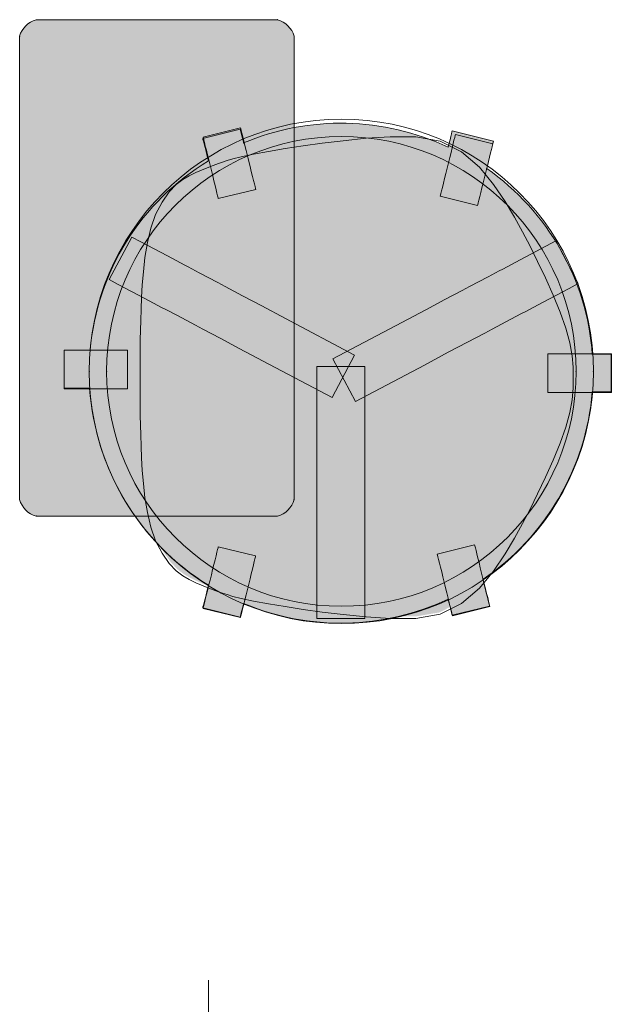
# Model space of a CAD drawing. Header units: millimetres. Extents: x 5 to 415, y 5 to 292.
# Tile 79 of 107: x 243.67 to 249.82, y 214.3 to 224.53. Entities that reach past the tile are written whole.
import ezdxf
from ezdxf.xclip import XClip

# ---------------------------------------------------------------- set-up
doc = ezdxf.new("R2010")
doc.units = ezdxf.units.MM
doc.header["$MEASUREMENT"] = 0
doc.header["$XCLIPFRAME"] = 0
for name, color, linetype in [('01-007-DESSINS IMPORTES_GEOMETRE_EXTERNES_XREF', 7, 'Continuous'), ('10-002-LOCALISATION ET TYPE FAUX PLAFONDS', 7, 'Continuous'), ('Nouveau_07-001-MOBILIER CONTRACTUEL', 7, 'Continuous')]:
    doc.layers.add(name, color=color, linetype=linetype)

# ---------------------------------------------------------------- blocks, each defined once
blk = doc.blocks.new('Dessin_1_1', base_point=(-19.415, 56.033))
at = {"layer": 'Nouveau_07-001-MOBILIER CONTRACTUEL', "linetype": 'Continuous', "lineweight": 0, "true_color": 0xffffff}
for points in [[(243.67, 219.544, 0.269434), (243.842, 219.372), (246.349, 219.372, 0.269434), (246.521, 219.544), (246.521, 224.355, 0.269434), (246.349, 224.527), (243.842, 224.527, 0.269434), (243.67, 224.355)], [(245.996, 223.248), (245.984, 223.297), (245.975, 223.333), (245.969, 223.361), (245.964, 223.38), (245.961, 223.39), (245.573, 223.294), (245.575, 223.284), (245.58, 223.265), (245.587, 223.237), (245.596, 223.201), (245.607, 223.158), (245.619, 223.11), (245.631, 223.06, 0.240912), (244.403, 221.095), (244.377, 221.095), (244.323, 221.095), (244.273, 221.095), (244.229, 221.095), (244.192, 221.095), (244.163, 221.095), (244.143, 221.095), (244.133, 221.095), (244.133, 221.013), (244.131, 220.922), (244.131, 220.7), (244.141, 220.7), (244.16, 220.7), (244.189, 220.7), (244.226, 220.7), (244.27, 220.7), (244.32, 220.7), (244.374, 220.7), (244.397, 220.7, 0.241376), (245.631, 218.653), (245.619, 218.603), (245.607, 218.555), (245.596, 218.512), (245.587, 218.476), (245.58, 218.448), (245.575, 218.429), (245.573, 218.419), (245.961, 218.323), (245.964, 218.333), (245.969, 218.352), (245.975, 218.38), (245.984, 218.416), (245.995, 218.459, 0.212206), (248.123, 218.509), (248.131, 218.478), (248.142, 218.435), (248.151, 218.399), (248.157, 218.371), (248.162, 218.352), (248.165, 218.342), (248.553, 218.438), (248.551, 218.448), (248.546, 218.467), (248.539, 218.495), (248.53, 218.531), (248.519, 218.574), (248.507, 218.623), (248.494, 218.675), (248.485, 218.715, 0.226114), (249.62, 220.662), (249.675, 220.662), (249.72, 220.662), (249.757, 220.662), (249.785, 220.662), (249.805, 220.662), (249.815, 220.662), (249.815, 220.792), (249.815, 221.052), (249.805, 221.052), (249.785, 221.052), (249.757, 221.052), (249.72, 221.052), (249.675, 221.052), (249.625, 221.052, 0.226114), (248.523, 222.982), (248.53, 223.01), (248.54, 223.053), (248.552, 223.101), (248.563, 223.144), (248.572, 223.18), (248.578, 223.208), (248.583, 223.227), (248.586, 223.237), (248.59, 223.255), (248.593, 223.265), (248.165, 223.371), (248.162, 223.361), (248.157, 223.342), (248.151, 223.314), (248.142, 223.278), (248.131, 223.235), (248.123, 223.204, 0.212206)], [(249.4, 220.701), (249.402, 220.81), (249.4, 220.919), (249.39, 221.036), (249.366, 221.168), (249.325, 221.317), (249.267, 221.484), (249.195, 221.66), (249.115, 221.837), (249.033, 222.007), (248.955, 222.164), (248.877, 222.316), (248.793, 222.467), (248.696, 222.627), (248.579, 222.806), (248.433, 222.982), (248.249, 223.137), (248.032, 223.247), (247.783, 223.29), (247.522, 223.29), (247.271, 223.275), (247.034, 223.25), (246.818, 223.224), (246.618, 223.196), (246.431, 223.168), (246.259, 223.14), (246.103, 223.111), (245.976, 223.084), (245.89, 223.062), (245.831, 223.044), (245.786, 223.029), (245.742, 223.014), (245.687, 222.994), (245.627, 222.971), (245.568, 222.947), (245.509, 222.921), (245.448, 222.892), (245.377, 222.851), (245.311, 222.801), (245.241, 222.728), (245.167, 222.622), (245.101, 222.495), (245.052, 222.355), (245.016, 222.208), (244.992, 222.056), (244.976, 221.908), (244.964, 221.771), (244.956, 221.642), (244.951, 221.519), (244.948, 221.405), (244.946, 221.301), (244.944, 221.204), (244.943, 221.107), (244.942, 221.009), (244.942, 220.91), (244.942, 220.81), (244.942, 220.71), (244.942, 220.61), (244.943, 220.513), (244.944, 220.416), (244.946, 220.319), (244.948, 220.215), (244.951, 220.101), (244.956, 219.977), (244.964, 219.849), (244.976, 219.712), (244.992, 219.564), (245.016, 219.412), (245.052, 219.264), (245.101, 219.125), (245.167, 218.998), (245.241, 218.892), (245.311, 218.819), (245.377, 218.769), (245.44, 218.732), (245.509, 218.699), (245.568, 218.673), (245.627, 218.649), (245.687, 218.626), (245.742, 218.606), (245.786, 218.591), (245.831, 218.576), (245.89, 218.558), (245.976, 218.536), (246.103, 218.509), (246.259, 218.48), (246.431, 218.452), (246.618, 218.424), (246.818, 218.396), (247.034, 218.369), (247.271, 218.345), (247.522, 218.33), (247.783, 218.33), (248.032, 218.372), (248.249, 218.483), (248.433, 218.638), (248.579, 218.814), (248.696, 218.993), (248.793, 219.153), (248.877, 219.304), (248.955, 219.455), (249.033, 219.613), (249.115, 219.783), (249.195, 219.96), (249.267, 220.136), (249.325, 220.303), (249.366, 220.452), (249.39, 220.584)]]:
    blk.add_hatch(color=7, dxfattribs=at).paths.add_polyline_path(points)
at = {"layer": '10-002-LOCALISATION ET TYPE FAUX PLAFONDS', "color": 7, "linetype": 'Continuous', "lineweight": 20}
blk.add_line((245.633, 213.052), (245.633, 214.552), dxfattribs=at)
at = {"layer": 'Nouveau_07-001-MOBILIER CONTRACTUEL', "color": 7, "linetype": 'Continuous', "lineweight": 13}
for p, q in [((246.349, 224.527), (243.842, 224.527)), ((243.67, 224.355), (243.67, 219.544)), ((246.521, 219.544), (246.521, 224.355)), ((245.965, 223.404), (245.576, 223.308)), ((245.965, 223.404), (245.967, 223.394)), ((245.967, 223.394), (245.972, 223.375)), ((245.961, 223.39), (245.573, 223.294)), ((245.573, 223.294), (245.575, 223.284)), ((245.576, 223.308), (245.579, 223.298)), ((245.579, 223.298), (245.583, 223.279)), ((245.964, 223.38), (245.961, 223.39)), ((245.969, 223.361), (245.964, 223.38)), ((245.975, 223.333), (245.969, 223.361)), ((245.972, 223.375), (245.979, 223.347)), ((245.984, 223.297), (245.975, 223.333)), ((245.979, 223.347), (245.988, 223.311)), ((245.995, 223.254), (245.984, 223.297)), ((245.988, 223.311), (245.998, 223.268)), ((248.151, 223.314), (248.142, 223.278)), ((248.157, 223.342), (248.151, 223.314)), ((248.162, 223.361), (248.157, 223.342)), ((248.165, 223.371), (248.162, 223.361)), ((248.593, 223.265), (248.165, 223.371)), ((248.19, 223.304), (248.183, 223.276)), ((248.195, 223.323), (248.19, 223.304)), ((248.197, 223.333), (248.195, 223.323)), ((248.197, 223.333), (248.586, 223.237)), ((245.575, 223.284), (245.58, 223.265)), ((245.58, 223.265), (245.587, 223.237)), ((245.583, 223.279), (245.59, 223.251)), ((245.587, 223.237), (245.596, 223.201)), ((245.59, 223.251), (245.599, 223.215)), ((245.596, 223.201), (245.607, 223.158)), ((245.599, 223.215), (245.61, 223.172)), ((245.996, 223.248), (245.995, 223.254)), ((245.998, 223.268), (246.01, 223.22)), ((246.01, 223.22), (246.023, 223.167)), ((248.131, 223.235), (248.123, 223.204)), ((248.142, 223.278), (248.131, 223.235)), ((248.164, 223.197), (248.152, 223.149)), ((248.174, 223.24), (248.164, 223.197)), ((248.183, 223.276), (248.174, 223.24)), ((248.578, 223.208), (248.572, 223.18)), ((248.572, 223.18), (248.578, 223.208)), ((248.583, 223.227), (248.578, 223.208)), ((248.578, 223.208), (248.583, 223.227)), ((248.586, 223.237), (248.583, 223.227)), ((248.583, 223.227), (248.586, 223.237)), ((248.586, 223.237), (248.59, 223.255)), ((248.59, 223.255), (248.593, 223.265)), ((245.607, 223.158), (245.619, 223.11)), ((245.61, 223.172), (245.622, 223.124)), ((245.619, 223.11), (245.631, 223.06)), ((245.622, 223.124), (245.635, 223.071)), ((246.023, 223.167), (246.037, 223.112)), ((246.037, 223.112), (246.044, 223.084)), ((246.044, 223.084), (246.051, 223.056)), ((248.139, 223.096), (248.125, 223.041)), ((248.152, 223.149), (248.139, 223.096)), ((248.552, 223.101), (248.54, 223.053)), ((248.54, 223.053), (248.552, 223.101)), ((248.563, 223.144), (248.552, 223.101)), ((248.552, 223.101), (248.563, 223.144)), ((248.572, 223.18), (248.563, 223.144)), ((248.563, 223.144), (248.572, 223.18)), ((245.635, 223.071), (245.648, 223.016)), ((245.648, 223.016), (245.655, 222.988)), ((245.655, 222.988), (245.662, 222.96)), ((246.051, 223.056), (246.064, 223.001)), ((246.064, 223.001), (246.077, 222.949)), ((248.111, 222.985), (248.098, 222.93)), ((248.118, 223.013), (248.111, 222.985)), ((248.125, 223.041), (248.118, 223.013)), ((248.527, 223), (248.514, 222.945)), ((248.523, 222.982), (248.53, 223.01)), ((248.54, 223.053), (248.527, 223)), ((248.53, 223.01), (248.54, 223.053)), ((245.662, 222.96), (245.676, 222.905)), ((245.676, 222.905), (245.689, 222.853)), ((246.077, 222.949), (246.089, 222.9)), ((246.089, 222.9), (246.1, 222.857)), ((248.098, 222.93), (248.085, 222.878)), ((248.5, 222.889), (248.486, 222.834)), ((248.507, 222.917), (248.5, 222.889)), ((248.514, 222.945), (248.507, 222.917)), ((245.689, 222.853), (245.701, 222.804)), ((245.701, 222.804), (245.711, 222.761)), ((246.1, 222.857), (246.109, 222.821)), ((246.109, 222.821), (246.116, 222.793)), ((246.116, 222.793), (246.12, 222.774)), ((248.062, 222.786), (248.053, 222.75)), ((248.073, 222.829), (248.062, 222.786)), ((248.085, 222.878), (248.073, 222.829)), ((248.473, 222.782), (248.461, 222.733)), ((248.486, 222.834), (248.473, 222.782)), ((245.711, 222.761), (245.72, 222.725)), ((245.72, 222.725), (245.727, 222.697)), ((245.727, 222.697), (245.732, 222.678)), ((245.732, 222.678), (245.734, 222.669)), ((246.123, 222.765), (245.734, 222.669)), ((246.12, 222.774), (246.123, 222.765)), ((248.042, 222.703), (248.039, 222.694)), ((248.039, 222.694), (248.428, 222.598)), ((248.046, 222.722), (248.042, 222.703)), ((248.053, 222.75), (248.046, 222.722)), ((248.451, 222.69), (248.442, 222.654)), ((248.461, 222.733), (248.451, 222.69)), ((248.43, 222.607), (248.428, 222.598)), ((248.435, 222.626), (248.43, 222.607)), ((248.442, 222.654), (248.435, 222.626)), ((244.601, 221.828), (244.835, 222.27)), ((244.929, 222.22), (244.835, 222.27)), ((245.206, 222.074), (244.929, 222.22)), ((248.869, 222.033), (249.145, 222.179)), ((249.145, 222.179), (249.24, 222.229)), ((249.474, 221.787), (249.24, 222.229)), ((245.386, 221.978), (245.206, 222.074)), ((245.422, 221.959), (245.386, 221.978)), ((245.537, 221.899), (245.422, 221.959)), ((248.689, 221.937), (248.869, 222.033)), ((245.729, 221.797), (245.537, 221.899)), ((248.345, 221.756), (248.538, 221.858)), ((248.538, 221.858), (248.652, 221.918)), ((248.652, 221.918), (248.689, 221.937)), ((244.695, 221.778), (244.601, 221.828)), ((244.972, 221.632), (244.695, 221.778)), ((245.807, 221.756), (245.729, 221.797)), ((245.986, 221.661), (245.807, 221.756)), ((248.268, 221.715), (248.345, 221.756)), ((249.379, 221.737), (249.474, 221.787)), ((246.185, 221.556), (245.986, 221.661)), ((248.089, 221.62), (248.268, 221.715)), ((249.103, 221.591), (249.379, 221.737)), ((245.152, 221.536), (244.972, 221.632)), ((246.434, 221.424), (246.185, 221.556)), ((247.89, 221.515), (248.089, 221.62)), ((248.922, 221.495), (249.103, 221.591)), ((245.189, 221.517), (245.152, 221.536)), ((245.303, 221.457), (245.189, 221.517)), ((245.496, 221.355), (245.303, 221.457)), ((247.641, 221.383), (247.89, 221.515)), ((248.772, 221.416), (248.886, 221.476)), ((248.886, 221.476), (248.922, 221.495)), ((245.573, 221.314), (245.496, 221.355)), ((247.15, 221.045), (246.434, 221.424)), ((246.925, 221.004), (247.641, 221.383)), ((248.579, 221.314), (248.772, 221.416)), ((245.752, 221.219), (245.573, 221.314)), ((248.323, 221.178), (248.502, 221.273)), ((248.502, 221.273), (248.579, 221.314)), ((245.951, 221.114), (245.752, 221.219)), ((248.124, 221.073), (248.323, 221.178)), ((244.133, 221.095), (244.143, 221.095)), ((244.133, 220.695), (244.133, 221.095)), ((244.143, 221.095), (244.133, 221.095)), ((244.133, 221.095), (244.133, 221.013)), ((244.143, 221.095), (244.163, 221.095)), ((244.163, 221.095), (244.143, 221.095)), ((244.163, 221.095), (244.192, 221.095)), ((244.192, 221.095), (244.163, 221.095)), ((244.192, 221.095), (244.229, 221.095)), ((244.229, 221.095), (244.192, 221.095)), ((244.229, 221.095), (244.273, 221.095)), ((244.273, 221.095), (244.229, 221.095)), ((244.273, 221.095), (244.323, 221.095)), ((244.323, 221.095), (244.273, 221.095)), ((244.323, 221.095), (244.377, 221.095)), ((244.377, 221.095), (244.323, 221.095)), ((244.377, 221.095), (244.434, 221.095)), ((244.403, 221.095), (244.377, 221.095)), ((244.434, 221.095), (244.463, 221.095)), ((244.463, 221.095), (244.491, 221.095)), ((244.491, 221.095), (244.548, 221.095)), ((244.548, 221.095), (244.602, 221.095)), ((244.602, 221.095), (244.652, 221.095)), ((244.652, 221.095), (244.696, 221.095)), ((244.696, 221.095), (244.733, 221.095)), ((244.733, 221.095), (244.762, 221.095)), ((244.762, 221.095), (244.782, 221.095)), ((244.782, 221.095), (244.792, 221.095)), ((244.792, 220.695), (244.792, 221.095)), ((246.2, 220.982), (245.951, 221.114)), ((246.916, 220.603), (247.15, 221.045)), ((247.875, 220.941), (248.124, 221.073)), ((249.169, 221.057), (249.159, 221.057)), ((249.159, 220.657), (249.159, 221.057)), ((249.189, 221.057), (249.169, 221.057)), ((249.218, 221.057), (249.189, 221.057)), ((249.255, 221.057), (249.218, 221.057)), ((249.299, 221.057), (249.255, 221.057)), ((249.349, 221.057), (249.299, 221.057)), ((249.403, 221.057), (249.349, 221.057)), ((249.46, 221.057), (249.403, 221.057)), ((249.488, 221.057), (249.46, 221.057)), ((249.517, 221.057), (249.488, 221.057)), ((249.574, 221.057), (249.517, 221.057)), ((249.628, 221.057), (249.574, 221.057)), ((249.625, 221.052), (249.62, 221.052)), ((249.675, 221.052), (249.625, 221.052)), ((249.678, 221.057), (249.628, 221.057)), ((249.72, 221.052), (249.675, 221.052)), ((249.722, 221.057), (249.678, 221.057)), ((249.757, 221.052), (249.72, 221.052)), ((249.759, 221.057), (249.722, 221.057)), ((249.785, 221.052), (249.757, 221.052)), ((249.788, 221.057), (249.759, 221.057)), ((249.805, 221.052), (249.785, 221.052)), ((249.808, 221.057), (249.788, 221.057)), ((249.815, 221.052), (249.805, 221.052)), ((249.818, 221.057), (249.808, 221.057)), ((249.815, 220.792), (249.815, 221.052)), ((249.818, 220.657), (249.818, 221.057)), ((244.133, 221.013), (244.131, 221.013)), ((244.131, 221.013), (244.131, 220.922)), ((246.916, 220.603), (246.2, 220.982)), ((247.159, 220.562), (246.925, 221.004)), ((247.159, 220.562), (247.875, 220.941)), ((244.131, 220.922), (244.131, 220.7)), ((247.257, 220.927), (246.757, 220.927)), ((246.757, 220.927), (246.757, 220.117)), ((247.257, 220.927), (247.257, 220.117)), ((249.815, 220.662), (249.815, 220.792)), ((244.131, 220.7), (244.141, 220.7)), ((244.133, 220.695), (244.143, 220.695)), ((244.141, 220.7), (244.16, 220.7)), ((244.143, 220.695), (244.163, 220.695)), ((244.16, 220.7), (244.189, 220.7)), ((244.163, 220.695), (244.192, 220.695)), ((244.189, 220.7), (244.226, 220.7)), ((244.192, 220.695), (244.229, 220.695)), ((244.226, 220.7), (244.27, 220.7)), ((244.229, 220.695), (244.273, 220.695)), ((244.27, 220.7), (244.32, 220.7)), ((244.273, 220.695), (244.323, 220.695)), ((244.32, 220.7), (244.374, 220.7)), ((244.323, 220.695), (244.377, 220.695)), ((244.374, 220.7), (244.397, 220.7)), ((244.377, 220.695), (244.434, 220.695)), ((244.434, 220.695), (244.463, 220.695)), ((244.463, 220.695), (244.491, 220.695)), ((244.491, 220.695), (244.548, 220.695)), ((244.548, 220.695), (244.602, 220.695)), ((244.602, 220.695), (244.652, 220.695)), ((244.652, 220.695), (244.696, 220.695)), ((244.696, 220.695), (244.733, 220.695)), ((244.733, 220.695), (244.762, 220.695)), ((244.762, 220.695), (244.782, 220.695)), ((244.782, 220.695), (244.792, 220.695)), ((249.169, 220.657), (249.159, 220.657)), ((249.189, 220.657), (249.169, 220.657)), ((249.218, 220.657), (249.189, 220.657)), ((249.255, 220.657), (249.218, 220.657)), ((249.299, 220.657), (249.255, 220.657)), ((249.349, 220.657), (249.299, 220.657)), ((249.403, 220.657), (249.349, 220.657)), ((249.46, 220.657), (249.403, 220.657)), ((249.488, 220.657), (249.46, 220.657)), ((249.517, 220.657), (249.488, 220.657)), ((249.574, 220.657), (249.517, 220.657)), ((249.628, 220.657), (249.574, 220.657)), ((249.62, 220.662), (249.625, 220.662)), ((249.625, 220.662), (249.675, 220.662)), ((249.678, 220.657), (249.628, 220.657)), ((249.675, 220.662), (249.72, 220.662)), ((249.722, 220.657), (249.678, 220.657)), ((249.72, 220.662), (249.757, 220.662)), ((249.759, 220.657), (249.722, 220.657)), ((249.757, 220.662), (249.785, 220.662)), ((249.788, 220.657), (249.759, 220.657)), ((249.785, 220.662), (249.805, 220.662)), ((249.808, 220.657), (249.788, 220.657)), ((249.805, 220.662), (249.815, 220.662)), ((249.818, 220.657), (249.808, 220.657)), ((246.757, 220.117), (246.757, 219.836)), ((247.257, 220.117), (247.257, 219.836)), ((246.757, 219.836), (246.757, 219.611)), ((247.257, 219.836), (247.257, 219.611)), ((246.757, 219.611), (246.757, 219.408)), ((247.257, 219.611), (247.257, 219.408)), ((246.757, 219.408), (246.757, 219.32)), ((247.257, 219.408), (247.257, 219.32)), ((243.842, 219.372), (246.349, 219.372)), ((246.757, 219.32), (246.757, 219.103)), ((247.257, 219.32), (247.257, 219.103)), ((246.757, 219.103), (246.757, 218.973)), ((247.257, 219.103), (247.257, 218.973)), ((245.711, 218.961), (245.72, 218.997)), ((245.72, 218.997), (245.727, 219.025)), ((245.727, 219.025), (245.731, 219.044)), ((245.731, 219.044), (245.734, 219.054)), ((246.122, 218.958), (245.734, 219.054)), ((248.009, 218.977), (248.397, 219.073)), ((248.4, 219.063), (248.397, 219.073)), ((248.405, 219.044), (248.4, 219.063)), ((248.412, 219.016), (248.405, 219.044)), ((248.42, 218.98), (248.412, 219.016)), ((245.688, 218.869), (245.7, 218.918)), ((245.7, 218.918), (245.711, 218.961)), ((246.099, 218.865), (246.108, 218.901)), ((246.108, 218.901), (246.115, 218.929)), ((246.115, 218.929), (246.12, 218.948)), ((246.12, 218.948), (246.122, 218.958)), ((246.757, 218.973), (246.757, 218.932)), ((246.757, 218.932), (246.757, 218.728)), ((247.257, 218.973), (247.257, 218.932)), ((247.257, 218.932), (247.257, 218.728)), ((248.012, 218.967), (248.009, 218.977)), ((248.016, 218.948), (248.012, 218.967)), ((248.023, 218.92), (248.016, 218.948)), ((248.032, 218.884), (248.023, 218.92)), ((248.431, 218.937), (248.42, 218.98)), ((248.443, 218.889), (248.431, 218.937)), ((245.662, 218.762), (245.675, 218.817)), ((245.675, 218.817), (245.688, 218.869)), ((246.077, 218.774), (246.089, 218.822)), ((246.089, 218.822), (246.099, 218.865)), ((248.043, 218.841), (248.032, 218.884)), ((248.055, 218.793), (248.043, 218.841)), ((248.068, 218.74), (248.055, 218.793)), ((248.456, 218.836), (248.443, 218.889)), ((248.47, 218.781), (248.456, 218.836)), ((245.634, 218.651), (245.648, 218.706)), ((245.648, 218.706), (245.655, 218.734)), ((245.655, 218.734), (245.662, 218.762)), ((246.05, 218.666), (246.064, 218.721)), ((246.064, 218.721), (246.077, 218.774)), ((246.757, 218.728), (246.757, 218.415)), ((247.257, 218.728), (247.257, 218.415)), ((248.081, 218.685), (248.068, 218.74)), ((248.477, 218.753), (248.47, 218.781)), ((248.483, 218.725), (248.477, 218.753)), ((248.497, 218.67), (248.483, 218.725)), ((248.494, 218.675), (248.485, 218.715)), ((245.619, 218.603), (245.607, 218.555)), ((245.609, 218.55), (245.621, 218.598)), ((245.631, 218.653), (245.619, 218.603)), ((245.621, 218.598), (245.634, 218.651)), ((246.022, 218.555), (246.036, 218.61)), ((246.036, 218.61), (246.043, 218.638)), ((246.043, 218.638), (246.05, 218.666)), ((248.088, 218.657), (248.081, 218.685)), ((248.095, 218.629), (248.088, 218.657)), ((248.109, 218.574), (248.095, 218.629)), ((248.507, 218.623), (248.494, 218.675)), ((248.51, 218.617), (248.497, 218.67)), ((248.519, 218.574), (248.507, 218.623)), ((248.522, 218.569), (248.51, 218.617)), ((245.596, 218.512), (245.587, 218.476)), ((245.59, 218.471), (245.599, 218.507)), ((245.607, 218.555), (245.596, 218.512)), ((245.599, 218.507), (245.609, 218.55)), ((245.998, 218.454), (246.01, 218.502)), ((246.01, 218.502), (246.022, 218.555)), ((248.122, 218.521), (248.109, 218.574)), ((248.134, 218.473), (248.122, 218.521)), ((248.123, 218.509), (248.131, 218.478)), ((248.53, 218.531), (248.519, 218.574)), ((248.533, 218.526), (248.522, 218.569)), ((248.539, 218.495), (248.53, 218.531)), ((248.541, 218.49), (248.533, 218.526)), ((248.546, 218.467), (248.539, 218.495)), ((248.548, 218.462), (248.541, 218.49)), ((245.575, 218.429), (245.573, 218.419)), ((245.573, 218.419), (245.961, 218.323)), ((245.58, 218.448), (245.575, 218.429)), ((245.576, 218.414), (245.578, 218.424)), ((245.964, 218.318), (245.576, 218.414)), ((245.578, 218.424), (245.583, 218.443)), ((245.587, 218.476), (245.58, 218.448)), ((245.583, 218.443), (245.59, 218.471)), ((245.975, 218.38), (245.984, 218.416)), ((245.978, 218.375), (245.987, 218.411)), ((245.984, 218.416), (245.995, 218.459)), ((245.987, 218.411), (245.998, 218.454)), ((245.995, 218.459), (245.996, 218.465)), ((246.757, 218.415), (246.757, 218.308)), ((247.257, 218.415), (247.257, 218.308)), ((248.131, 218.478), (248.142, 218.435)), ((248.144, 218.43), (248.134, 218.473)), ((248.142, 218.435), (248.151, 218.399)), ((248.153, 218.394), (248.144, 218.43)), ((248.151, 218.399), (248.157, 218.371)), ((248.16, 218.366), (248.153, 218.394)), ((248.165, 218.342), (248.553, 218.438)), ((248.167, 218.337), (248.556, 218.433)), ((248.551, 218.448), (248.546, 218.467)), ((248.553, 218.443), (248.548, 218.462)), ((248.553, 218.438), (248.551, 218.448)), ((248.556, 218.433), (248.553, 218.443)), ((245.961, 218.323), (245.964, 218.333)), ((245.964, 218.333), (245.969, 218.352)), ((245.964, 218.318), (245.966, 218.328)), ((245.966, 218.328), (245.971, 218.347)), ((245.969, 218.352), (245.975, 218.38)), ((245.971, 218.347), (245.978, 218.375)), ((247.257, 218.308), (246.757, 218.308)), ((248.157, 218.371), (248.162, 218.352)), ((248.165, 218.347), (248.16, 218.366)), ((248.162, 218.352), (248.165, 218.342)), ((248.167, 218.337), (248.165, 218.347))]:
    blk.add_line(p, q, dxfattribs=at)
at = {"layer": 'Nouveau_07-001-MOBILIER CONTRACTUEL', "color": 5, "linetype": 'Continuous', "lineweight": 5}
for p, q in [((247.269, 223.295), (247.032, 223.27)), ((247.521, 223.31), (247.269, 223.295)), ((247.785, 223.31), (247.521, 223.31)), ((248.038, 223.267), (247.785, 223.31)), ((246.428, 223.188), (246.255, 223.159)), ((246.615, 223.216), (246.428, 223.188)), ((246.815, 223.244), (246.615, 223.216)), ((247.032, 223.27), (246.815, 223.244)), ((248.26, 223.154), (248.038, 223.267)), ((245.972, 223.103), (245.885, 223.081)), ((246.099, 223.13), (245.972, 223.103)), ((246.255, 223.159), (246.099, 223.13)), ((248.447, 222.996), (248.26, 223.154)), ((245.62, 222.989), (245.56, 222.965)), ((245.68, 223.012), (245.62, 222.989)), ((245.735, 223.033), (245.68, 223.012)), ((245.779, 223.048), (245.735, 223.033)), ((245.825, 223.063), (245.779, 223.048)), ((245.885, 223.081), (245.825, 223.063)), ((248.595, 222.817), (248.447, 222.996)), ((245.43, 222.905), (245.366, 222.868)), ((245.43, 222.905), (245.439, 222.91)), ((245.5, 222.939), (245.439, 222.91)), ((245.56, 222.965), (245.5, 222.939)), ((245.298, 222.816), (245.225, 222.74)), ((245.366, 222.868), (245.298, 222.816)), ((248.713, 222.638), (248.595, 222.817)), ((245.225, 222.74), (245.15, 222.633)), ((245.15, 222.633), (245.082, 222.503)), ((248.81, 222.477), (248.713, 222.638)), ((245.082, 222.503), (245.032, 222.361)), ((248.894, 222.325), (248.81, 222.477)), ((245.032, 222.361), (244.997, 222.212)), ((248.973, 222.174), (248.894, 222.325)), ((244.997, 222.212), (244.972, 222.059)), ((249.051, 222.016), (248.973, 222.174)), ((244.972, 222.059), (244.956, 221.91)), ((249.133, 221.845), (249.051, 222.016)), ((244.956, 221.91), (244.944, 221.772)), ((244.944, 221.772), (244.936, 221.643)), ((249.214, 221.668), (249.133, 221.845)), ((249.286, 221.491), (249.214, 221.668)), ((244.936, 221.643), (244.931, 221.52)), ((244.931, 221.52), (244.928, 221.405)), ((249.344, 221.323), (249.286, 221.491)), ((244.928, 221.405), (244.926, 221.302)), ((244.926, 221.302), (244.924, 221.204)), ((249.385, 221.172), (249.344, 221.323)), ((244.924, 221.204), (244.923, 221.107)), ((249.41, 221.038), (249.385, 221.172)), ((244.923, 221.107), (244.922, 221.01)), ((244.922, 221.01), (244.922, 220.91)), ((249.42, 220.92), (249.41, 221.038)), ((244.922, 220.91), (244.922, 220.81)), ((249.422, 220.81), (249.42, 220.92)), ((244.922, 220.81), (244.922, 220.71)), ((249.42, 220.7), (249.422, 220.81)), ((244.922, 220.71), (244.922, 220.61)), ((249.41, 220.581), (249.42, 220.7)), ((244.922, 220.61), (244.923, 220.513)), ((249.385, 220.448), (249.41, 220.581)), ((244.923, 220.513), (244.924, 220.416)), ((249.344, 220.297), (249.385, 220.448)), ((244.924, 220.416), (244.926, 220.318)), ((244.926, 220.318), (244.928, 220.215)), ((249.286, 220.129), (249.344, 220.297)), ((244.928, 220.215), (244.931, 220.1)), ((249.214, 219.952), (249.286, 220.129)), ((244.931, 220.1), (244.936, 219.976)), ((244.936, 219.976), (244.944, 219.847)), ((249.133, 219.775), (249.214, 219.952)), ((244.944, 219.847), (244.956, 219.71)), ((244.956, 219.71), (244.972, 219.561)), ((249.051, 219.604), (249.133, 219.775)), ((244.972, 219.561), (244.997, 219.408)), ((248.973, 219.446), (249.051, 219.604)), ((244.997, 219.408), (245.032, 219.259)), ((248.894, 219.295), (248.973, 219.446)), ((245.032, 219.259), (245.082, 219.117)), ((248.81, 219.143), (248.894, 219.295)), ((245.082, 219.117), (245.15, 218.987)), ((248.713, 218.982), (248.81, 219.143)), ((245.15, 218.987), (245.225, 218.879)), ((248.595, 218.802), (248.713, 218.982)), ((245.225, 218.879), (245.298, 218.804)), ((245.298, 218.804), (245.366, 218.752)), ((248.447, 218.624), (248.595, 218.802)), ((245.366, 218.752), (245.43, 218.715)), ((245.43, 218.715), (245.439, 218.71)), ((245.439, 218.71), (245.5, 218.681)), ((245.5, 218.681), (245.56, 218.655)), ((245.56, 218.655), (245.62, 218.631)), ((245.62, 218.631), (245.68, 218.607)), ((245.68, 218.607), (245.735, 218.587)), ((245.735, 218.587), (245.779, 218.572)), ((248.26, 218.466), (248.447, 218.624)), ((245.779, 218.572), (245.825, 218.557)), ((245.825, 218.557), (245.885, 218.539)), ((245.885, 218.539), (245.972, 218.517)), ((245.972, 218.517), (246.099, 218.49)), ((246.099, 218.49), (246.255, 218.46)), ((246.255, 218.46), (246.428, 218.432)), ((246.428, 218.432), (246.615, 218.404)), ((246.615, 218.404), (246.815, 218.376)), ((248.038, 218.353), (248.26, 218.466)), ((246.815, 218.376), (247.032, 218.35)), ((247.032, 218.35), (247.269, 218.325)), ((247.269, 218.325), (247.521, 218.31)), ((247.521, 218.31), (247.785, 218.31)), ((247.785, 218.31), (248.038, 218.353))]:
    blk.add_line(p, q, dxfattribs=at)
at = {"layer": 'Nouveau_07-001-MOBILIER CONTRACTUEL', "color": 7, "linetype": 'Continuous', "lineweight": 13}
for centre, radius, start, end in [((243.904, 224.293), 0.242, 104.8413, 165.1586), ((246.287, 224.293), 0.242, 14.8414, 75.1587), ((247.013, 220.875), 2.619, 0, 180), ((247.01, 220.833), 2.619, 64.8494, 112.7726), ((247.013, 220.875), 2.439, 0, 180), ((247.013, 220.875), 2.439, 0, 180), ((246.938, 220.877), 2.544, 120.9074, 175.0878), ((247.046, 220.865), 2.581, 4.1345, 55.0989), ((247.013, 220.875), 2.619, 180, 0), ((247.013, 220.875), 2.439, 180, 0), ((247.013, 220.875), 2.439, 180, 0), ((247.01, 220.88), 2.619, 183.9427, 238.2237), ((247.01, 220.88), 2.619, 304.2545, 355.2189), ((243.904, 219.606), 0.242, 194.8414, 255.1587), ((246.287, 219.606), 0.242, 284.8413, 345.1586), ((247.01, 220.88), 2.619, 247.2274, 295.1506)]:
    blk.add_arc(centre, radius, start, end, dxfattribs=at)
for p in [(246.349, 224.527), (243.67, 224.355), (245.996, 223.248), (248.523, 222.982), (244.403, 221.095), (244.394, 220.875), (244.573, 220.875), (244.573, 220.875), (249.452, 220.875), (249.452, 220.875), (249.632, 220.875), (249.62, 220.662), (246.521, 219.544), (243.842, 219.372), (245.631, 218.653), (248.123, 218.509)]:
    blk.add_point(p, dxfattribs=at)

msp = doc.modelspace()

# ---------------------------------------------------------------- block references
at = {"layer": '01-007-DESSINS IMPORTES_GEOMETRE_EXTERNES_XREF', "color": 7, "linetype": 'Continuous', "lineweight": 20}
ref = msp.add_blockref('Dessin_1_1', (-19.415, 56.033), dxfattribs=at)
XClip(ref).set_block_clipping_path([(11.4338842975, 39.5369897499), (415, 271.6031054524)])

doc.saveas('drawing.dxf')
